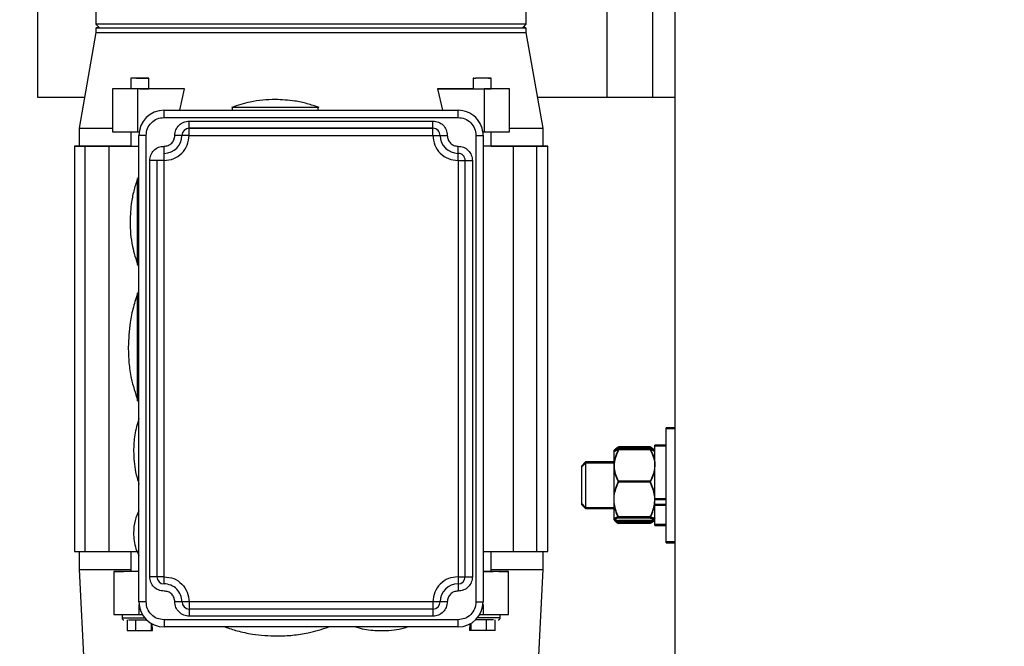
# Model space of a CAD drawing. Header units: inches. Extents: x 170 to 288, y 234 to 248.
# Tile 59 of 256: x 177.082 to 177.443, y 244.264 to 244.493. Entities that reach past the tile are written whole.
import ezdxf

# ---------------------------------------------------------------- set-up
doc = ezdxf.new("R2010")
doc.units = ezdxf.units.IN
doc.header["$LTSCALE"] = 0.25
doc.header["$MEASUREMENT"] = 0
doc.layers.add('ANNOTATIONS', color=1, linetype='Continuous')
doc.layers.add('SLIM E GUIDE MOTOR LH', color=7, linetype='Continuous')
doc.styles.add('ARIAL', font='arial.ttf', dxfattribs={"height": 0.09375})
doc.dimstyles.new('STANDARD$0', dxfattribs={"dimtxt": 0.09375, "dimasz": 0.09375, "dimexe": 0.03125, "dimexo": 0.046875, "dimgap": 0.09, "dimtad": 0, "dimtih": 1, "dimtoh": 1, "dimdec": 4, "dimzin": 0, "dimdsep": 46, "dimtxsty": 'ARIAL', "dimcen": 0.09, "dimadec": 0, "dimazin": 0, "dimtfac": 1, "dimtdec": 4, "dimtofl": 0, "dimtmove": 0, "dimatfit": 1, "dimfxl": 1, "dimtolj": 1, "dimtzin": 0, "dimarcsym": 0})

# ---------------------------------------------------------------- blocks, each defined once
blk = doc.blocks.new('*D8')
at = {"layer": 'ANNOTATIONS', "color": 0, "lineweight": -2, "transparency": 16777216}
for p, q in [((176.99116, 244.77894), (176.99116, 245.43378)), ((177.61578, 244.28247), (177.61578, 245.43378)), ((176.89741, 245.40253), (176.80366, 245.40253)), ((177.70953, 245.40253), (177.80328, 245.40253))]:
    blk.add_line(p, q, dxfattribs=at)
at = {"layer": 'ANNOTATIONS', "color": 0, "transparency": 16777216}
for points in [[(176.89741, 245.41815), (176.89741, 245.3869), (176.99116, 245.40253)], [(177.70953, 245.41815), (177.70953, 245.3869), (177.61578, 245.40253)]]:
    blk.add_solid(points, dxfattribs=at)
at = {"layer": 'defpoints', "color": 0, "transparency": 16777216}
for p in [(177.61578, 245.40253), (176.99116, 244.68519), (177.61578, 244.18872)]:
    blk.add_point(p, dxfattribs=at)
at = {"layer": 'ANNOTATIONS', "color": 0, "transparency": 16777216, "insert": (177.35448, 245.40253), "char_height": 0.09375, "attachment_point": 5, "style": 'ARIAL'}
blk.add_mtext('\\A1;27 1/2"', dxfattribs=at)

msp = doc.modelspace()

# ---------------------------------------------------------------- linework, layer by layer
at = {"layer": 'SLIM E GUIDE MOTOR LH'}
for p, q in [((177.32241, 244.18808), (177.32241, 245.19649)), ((177.08908, 244.46444), (177.08908, 244.63944)), ((177.31408, 244.55551), (177.31408, 244.46444)), ((177.29741, 244.51831), (177.29741, 244.46444)), ((177.11034, 244.49975), (177.11034, 244.49122)), ((177.26782, 244.49122), (177.26782, 244.49975)), ((177.11034, 244.49122), (177.11165, 244.4899)), ((177.26782, 244.49122), (177.11034, 244.49122)), ((177.11034, 244.4899), (177.11034, 244.48814)), ((177.26651, 244.4899), (177.26782, 244.49122)), ((177.26782, 244.48814), (177.26782, 244.4899)), ((177.11034, 244.48814), (177.10417, 244.45316)), ((177.27399, 244.45316), (177.26782, 244.48814)), ((177.12316, 244.47153), (177.12316, 244.46759)), ((177.12973, 244.46759), (177.12973, 244.47153)), ((177.24844, 244.47153), (177.24844, 244.46759)), ((177.255, 244.46759), (177.255, 244.47153)), ((177.11639, 244.46759), (177.1164, 244.45184)), ((177.12097, 244.46759), (177.11639, 244.46759)), ((177.12567, 244.45184), (177.12567, 244.46759)), ((177.14277, 244.46759), (177.12567, 244.46759)), ((177.14102, 244.45972), (177.14277, 244.46759)), ((177.2354, 244.46759), (177.23715, 244.45972)), ((177.2354, 244.46759), (177.25249, 244.46759)), ((177.26177, 244.46759), (177.25249, 244.46759)), ((177.25249, 244.46759), (177.25249, 244.45185)), ((177.25719, 244.46759), (177.255, 244.46759)), ((177.26177, 244.46759), (177.25719, 244.46759)), ((177.26177, 244.45185), (177.26177, 244.46759)), ((177.10616, 244.46444), (177.08908, 244.46444)), ((177.32241, 244.46444), (177.272, 244.46444)), ((177.16021, 244.46087), (177.16021, 244.45972)), ((177.19171, 244.45972), (177.19171, 244.46087)), ((177.13528, 244.45709), (177.13528, 244.45972)), ((177.13528, 244.45972), (177.24289, 244.45972)), ((177.13528, 244.45972), (177.24289, 244.45972)), ((177.13528, 244.45709), (177.24289, 244.45709)), ((177.24289, 244.45709), (177.24289, 244.45972)), ((177.10417, 244.45316), (177.10417, 244.44659)), ((177.14446, 244.45578), (177.2337, 244.45578)), ((177.14446, 244.45053), (177.14446, 244.45432)), ((177.2337, 244.45316), (177.14446, 244.45316)), ((177.14446, 244.45316), (177.2337, 244.45316)), ((177.2337, 244.45053), (177.2337, 244.45578)), ((177.27399, 244.4466), (177.27399, 244.45316)), ((177.1164, 244.45184), (177.12567, 244.45184)), ((177.12316, 244.45184), (177.12316, 244.44659)), ((177.12567, 244.45184), (177.12618, 244.45184)), ((177.12871, 244.45053), (177.12609, 244.45053)), ((177.12609, 244.27993), (177.12609, 244.45053)), ((177.12872, 244.27993), (177.12871, 244.45053)), ((177.14446, 244.45053), (177.2337, 244.45053)), ((177.23613, 244.45053), (177.23677, 244.45053)), ((177.24945, 244.45053), (177.24945, 244.27993)), ((177.25198, 244.45185), (177.25249, 244.45185)), ((177.25207, 244.45053), (177.25208, 244.27993)), ((177.255, 244.4466), (177.255, 244.45185)), ((177.1106, 244.44659), (177.10247, 244.44659)), ((177.10247, 244.44659), (177.10957, 244.44659)), ((177.10705, 244.44659), (177.10247, 244.44659)), ((177.10247, 244.44659), (177.10639, 244.44659)), ((177.10495, 244.44659), (177.10247, 244.44659)), ((177.10247, 244.44659), (177.10463, 244.44659)), ((177.10418, 244.44659), (177.10247, 244.44659)), ((177.10417, 244.4466), (177.10247, 244.4466)), ((177.10247, 244.44659), (177.10247, 244.2983)), ((177.12308, 244.44659), (177.10247, 244.44659)), ((177.10247, 244.44659), (177.12104, 244.44659)), ((177.11582, 244.44659), (177.10247, 244.44659)), ((177.10247, 244.44659), (177.11434, 244.44659)), ((177.10417, 244.44659), (177.10418, 244.44659)), ((177.10641, 244.2983), (177.10641, 244.44659)), ((177.12053, 244.44659), (177.10641, 244.44659)), ((177.10641, 244.44659), (177.11944, 244.44659)), ((177.11502, 244.44659), (177.12609, 244.44659)), ((177.11502, 244.44659), (177.11502, 244.2983)), ((177.11944, 244.44659), (177.12316, 244.44659)), ((177.12053, 244.44659), (177.12316, 244.44659)), ((177.12104, 244.44659), (177.12308, 244.44659)), ((177.13528, 244.44134), (177.13528, 244.44659)), ((177.24289, 244.44397), (177.24289, 244.44659)), ((177.26315, 244.4466), (177.25207, 244.4466)), ((177.255, 244.4466), (177.25872, 244.4466)), ((177.2757, 244.4466), (177.25509, 244.4466)), ((177.25713, 244.4466), (177.2757, 244.4466)), ((177.27176, 244.4466), (177.25763, 244.4466)), ((177.25872, 244.4466), (177.27176, 244.4466)), ((177.2757, 244.4466), (177.26235, 244.4466)), ((177.26315, 244.2983), (177.26315, 244.4466)), ((177.26382, 244.4466), (177.2757, 244.4466)), ((177.2757, 244.4466), (177.26756, 244.4466)), ((177.26859, 244.4466), (177.2757, 244.4466)), ((177.2757, 244.4466), (177.27111, 244.4466)), ((177.27176, 244.2983), (177.27176, 244.4466)), ((177.27177, 244.4466), (177.2757, 244.4466)), ((177.2757, 244.4466), (177.27322, 244.4466)), ((177.27353, 244.4466), (177.2757, 244.4466)), ((177.2757, 244.4466), (177.27398, 244.4466)), ((177.2757, 244.4466), (177.27399, 244.4466)), ((177.2757, 244.2983), (177.2757, 244.4466)), ((177.24289, 244.44135), (177.24289, 244.44397)), ((177.13528, 244.44134), (177.13003, 244.44134)), ((177.13003, 244.28911), (177.13003, 244.44134)), ((177.13265, 244.44134), (177.13265, 244.28911)), ((177.13528, 244.28911), (177.13528, 244.44134)), ((177.24289, 244.44135), (177.24289, 244.28911)), ((177.24552, 244.28911), (177.24551, 244.44135)), ((177.24814, 244.44135), (177.24814, 244.28911)), ((177.12609, 244.43478), (177.12559, 244.43478)), ((177.12559, 244.40329), (177.12609, 244.40329)), ((177.12609, 244.39279), (177.12561, 244.39279)), ((177.12561, 244.35342), (177.12609, 244.35342)), ((177.32241, 244.34361), (177.31908, 244.34361)), ((177.31908, 244.30155), (177.31908, 244.34361)), ((177.32241, 244.34321), (177.31908, 244.34321)), ((177.30029, 244.33564), (177.29998, 244.33528)), ((177.29998, 244.30993), (177.29998, 244.33527)), ((177.30029, 244.33524), (177.29998, 244.33488)), ((177.30165, 244.33622), (177.30125, 244.33538)), ((177.30165, 244.33662), (177.30137, 244.33604)), ((177.31325, 244.33662), (177.30165, 244.33662)), ((177.31325, 244.33622), (177.30165, 244.33622)), ((177.31325, 244.33587), (177.30165, 244.33587)), ((177.31325, 244.33547), (177.30165, 244.33547)), ((177.31325, 244.33662), (177.31352, 244.33604)), ((177.31325, 244.33622), (177.31365, 244.33538)), ((177.31491, 244.33528), (177.31461, 244.33564)), ((177.31491, 244.33488), (177.31461, 244.33524)), ((177.31908, 244.33726), (177.31491, 244.33726)), ((177.31491, 244.30829), (177.31491, 244.33726)), ((177.31908, 244.33686), (177.31491, 244.33686)), ((177.31491, 244.3079), (177.31491, 244.33686)), ((177.28957, 244.33111), (177.28805, 244.32958)), ((177.28957, 244.33071), (177.28805, 244.32919)), ((177.29998, 244.33111), (177.28957, 244.33111)), ((177.28957, 244.33111), (177.28957, 244.31444)), ((177.29998, 244.33071), (177.28957, 244.33071)), ((177.28957, 244.33071), (177.28957, 244.31405)), ((177.28805, 244.32958), (177.28805, 244.31557)), ((177.31325, 244.32406), (177.30165, 244.32406)), ((177.31325, 244.32366), (177.30165, 244.32366)), ((177.28805, 244.31597), (177.28957, 244.31444)), ((177.31491, 244.31773), (177.31908, 244.31773)), ((177.31491, 244.31733), (177.31908, 244.31733)), ((177.28805, 244.31557), (177.28957, 244.31405)), ((177.28957, 244.31444), (177.29998, 244.31444)), ((177.28957, 244.31405), (177.29998, 244.31405)), ((177.31491, 244.31567), (177.31908, 244.31567)), ((177.31491, 244.31527), (177.31908, 244.31527)), ((177.29998, 244.31028), (177.30029, 244.30992)), ((177.29998, 244.30988), (177.30029, 244.30952)), ((177.31325, 244.31097), (177.30165, 244.31097)), ((177.31325, 244.31057), (177.30165, 244.31057)), ((177.31325, 244.30969), (177.30165, 244.30969)), ((177.31325, 244.30929), (177.30165, 244.30929)), ((177.31325, 244.30893), (177.30165, 244.30893)), ((177.31461, 244.30992), (177.31491, 244.31028)), ((177.31461, 244.30952), (177.31491, 244.30988)), ((177.31325, 244.30854), (177.30165, 244.30854)), ((177.31491, 244.30829), (177.31908, 244.30829)), ((177.31491, 244.3079), (177.31908, 244.3079)), ((177.31908, 244.30194), (177.32241, 244.30194)), ((177.31908, 244.30155), (177.32241, 244.30155)), ((177.10247, 244.2983), (177.10641, 244.2983)), ((177.10418, 244.2983), (177.10418, 244.29174)), ((177.10641, 244.2983), (177.11502, 244.2983)), ((177.11502, 244.2983), (177.12546, 244.2983)), ((177.12317, 244.2983), (177.12317, 244.29108)), ((177.25208, 244.2983), (177.26315, 244.2983)), ((177.255, 244.29108), (177.255, 244.2983)), ((177.26315, 244.2983), (177.27176, 244.2983)), ((177.27176, 244.2983), (177.2757, 244.2983)), ((177.27399, 244.29174), (177.27399, 244.2983)), ((177.10418, 244.29174), (177.10641, 244.24712)), ((177.11686, 244.29108), (177.11686, 244.27533)), ((177.12614, 244.29108), (177.11686, 244.29108)), ((177.11686, 244.29108), (177.12038, 244.29108)), ((177.25779, 244.29108), (177.26131, 244.29108)), ((177.26131, 244.27534), (177.26131, 244.29108)), ((177.27176, 244.24712), (177.27399, 244.29174)), ((177.13528, 244.28911), (177.13003, 244.28911)), ((177.13528, 244.28649), (177.13528, 244.28911)), ((177.12872, 244.27993), (177.12609, 244.27993)), ((177.2337, 244.27993), (177.14447, 244.27993)), ((177.14447, 244.27993), (177.14447, 244.27468)), ((177.2337, 244.27993), (177.2337, 244.27468)), ((177.12614, 244.27533), (177.12614, 244.27897)), ((177.2337, 244.2773), (177.14447, 244.2773)), ((177.25203, 244.27897), (177.25203, 244.27534)), ((177.11989, 244.27533), (177.11989, 244.27402)), ((177.12173, 244.27337), (177.12173, 244.26943)), ((177.12251, 244.27533), (177.12732, 244.27533)), ((177.12487, 244.27337), (177.12487, 244.26943)), ((177.24289, 244.27337), (177.13528, 244.27337)), ((177.13528, 244.27337), (177.13528, 244.27074)), ((177.2337, 244.27468), (177.14447, 244.27468)), ((177.24289, 244.27074), (177.24289, 244.27337)), ((177.25085, 244.27534), (177.25203, 244.27534)), ((177.2533, 244.26943), (177.2533, 244.27337)), ((177.25644, 244.26943), (177.25644, 244.27337)), ((177.25828, 244.27402), (177.25828, 244.27534)), ((177.12487, 244.26943), (177.13062, 244.26943)), ((177.13062, 244.26943), (177.13062, 244.27201)), ((177.13062, 244.26943), (177.13104, 244.26943)), ((177.13104, 244.26943), (177.13098, 244.27196)), ((177.24289, 244.27074), (177.13528, 244.27074)), ((177.24719, 244.27199), (177.24713, 244.26943)), ((177.2553, 244.26943), (177.24713, 244.26943)), ((177.24755, 244.27201), (177.24755, 244.26943))]:
    msp.add_line(p, q, dxfattribs=at)
at = {"layer": 'SLIM E GUIDE MOTOR LH', "flags": 128}
for points in [[(177.11165, 244.4899), (177.11086, 244.4899), (177.1104, 244.4899), (177.11086, 244.4899), (177.11178, 244.4899), (177.11316, 244.4899), (177.11498, 244.4899), (177.11723, 244.4899), (177.11991, 244.4899), (177.12299, 244.4899), (177.12646, 244.4899), (177.1303, 244.4899), (177.13448, 244.4899), (177.13898, 244.4899), (177.14378, 244.4899), (177.14884, 244.4899), (177.15414, 244.4899), (177.15965, 244.4899), (177.16532, 244.4899), (177.17114, 244.4899), (177.17706, 244.4899), (177.18305, 244.4899), (177.19511, 244.4899), (177.2011, 244.4899), (177.20702, 244.4899), (177.21284, 244.4899), (177.21852, 244.4899), (177.22402, 244.4899), (177.22932, 244.4899), (177.23438, 244.4899), (177.23918, 244.4899), (177.24368, 244.4899), (177.24787, 244.4899), (177.2517, 244.4899), (177.25517, 244.4899), (177.25826, 244.4899), (177.26093, 244.4899), (177.26319, 244.4899), (177.26501, 244.4899), (177.26638, 244.4899), (177.2673, 244.4899), (177.26776, 244.4899), (177.2673, 244.48991), (177.26651, 244.48991)], [(177.11034, 244.48814), (177.1104, 244.48814), (177.11086, 244.48814), (177.11178, 244.48814), (177.11316, 244.48814), (177.11498, 244.48814), (177.11723, 244.48814), (177.11991, 244.48814), (177.12299, 244.48814), (177.14378, 244.48814), (177.14884, 244.48814), (177.15414, 244.48814), (177.15965, 244.48814), (177.16532, 244.48814), (177.17114, 244.48814), (177.17706, 244.48814), (177.18305, 244.48814), (177.19511, 244.48814), (177.2011, 244.48814), (177.20702, 244.48814), (177.21284, 244.48814), (177.21852, 244.48814), (177.22402, 244.48814), (177.22932, 244.48814), (177.23438, 244.48814), (177.23918, 244.48814), (177.24368, 244.48814), (177.24787, 244.48814), (177.2517, 244.48814), (177.25517, 244.48814), (177.25826, 244.48814), (177.26093, 244.48814), (177.26319, 244.48814), (177.26501, 244.48814), (177.26638, 244.48814), (177.2673, 244.48814), (177.26776, 244.48814), (177.26782, 244.48814)], [(177.12973, 244.47153), (177.12316, 244.47153), (177.12341, 244.47153)], [(177.12519, 244.47153), (177.12412, 244.47153), (177.12341, 244.47153)], [(177.12519, 244.47153), (177.1277, 244.47153)], [(177.1277, 244.47153), (177.12876, 244.47153), (177.12948, 244.47153)], [(177.12973, 244.47153), (177.12948, 244.47153)], [(177.24869, 244.47153), (177.24844, 244.47153), (177.2494, 244.47153)], [(177.24869, 244.47153), (177.2494, 244.47153)], [(177.255, 244.47153), (177.25297, 244.47153), (177.25172, 244.47153), (177.25046, 244.47153), (177.2494, 244.47153)], [(177.25404, 244.47153), (177.25475, 244.47153)], [(177.255, 244.47153), (177.25475, 244.47153)], [(177.12644, 244.46759), (177.11748, 244.46759), (177.11639, 244.46759)], [(177.12567, 244.46759), (177.12445, 244.46759)], [(177.12644, 244.46759), (177.1277, 244.46759), (177.12876, 244.46759), (177.12948, 244.46759), (177.12973, 244.46759)], [(177.14277, 244.46759), (177.13962, 244.46759), (177.13657, 244.46759), (177.12973, 244.46759)], [(177.24844, 244.46759), (177.24732, 244.46759), (177.24452, 244.46759), (177.24159, 244.46759), (177.23855, 244.46759), (177.2354, 244.46759)], [(177.24844, 244.46759), (177.24869, 244.46759), (177.25046, 244.46759), (177.25172, 244.46759)], [(177.25172, 244.46759), (177.25297, 244.46759), (177.25404, 244.46759), (177.25475, 244.46759), (177.255, 244.46759)], [(177.16021, 244.46087), (177.16045, 244.46087), (177.16116, 244.46087), (177.16232, 244.46087), (177.16808, 244.46087), (177.17057, 244.46087), (177.17322, 244.46087), (177.17869, 244.46087), (177.18134, 244.46087), (177.18383, 244.46087), (177.18608, 244.46087), (177.18802, 244.46087), (177.1896, 244.46087), (177.19076, 244.46087), (177.19147, 244.46087), (177.19171, 244.46087)], [(177.10417, 244.45316), (177.10443, 244.45316), (177.1052, 244.45316), (177.10648, 244.45316), (177.10826, 244.45316), (177.11053, 244.45316), (177.11327, 244.45316), (177.1164, 244.45316)], [(177.14446, 244.45432), (177.14446, 244.45478), (177.14446, 244.45578)], [(177.26177, 244.45316), (177.2649, 244.45316), (177.26764, 244.45316), (177.26991, 244.45316), (177.27169, 244.45316), (177.27296, 244.45316), (177.27373, 244.45316), (177.27399, 244.45316)], [(177.14189, 244.45053), (177.14179, 244.45053), (177.14164, 244.45053), (177.14022, 244.45053), (177.13973, 244.45053), (177.13921, 244.45053)], [(177.14446, 244.45053), (177.14395, 244.45053), (177.14346, 244.45053), (177.14204, 244.45053), (177.14189, 244.45053)], [(177.2337, 244.45053), (177.23421, 244.45053), (177.23471, 244.45053), (177.23588, 244.45053), (177.23613, 244.45053)], [(177.23677, 244.45053), (177.23709, 244.45053), (177.23844, 244.45053), (177.23895, 244.45053)], [(177.24945, 244.45053), (177.25091, 244.45053), (177.25131, 244.45053), (177.25187, 244.45053), (177.25202, 244.45053), (177.25207, 244.45053)], [(177.25249, 244.45185), (177.25372, 244.45185), (177.25493, 244.45185), (177.25612, 244.45185), (177.25729, 244.45185), (177.25844, 244.45185), (177.25957, 244.45185), (177.26068, 244.45185), (177.26177, 244.45185)], [(177.10463, 244.44659), (177.10482, 244.44659), (177.10486, 244.44659), (177.10495, 244.44659)], [(177.10639, 244.44659), (177.10655, 244.44659), (177.10663, 244.44659), (177.10705, 244.44659)], [(177.10957, 244.44659), (177.11021, 244.44659), (177.11034, 244.44659), (177.1106, 244.44659)], [(177.11434, 244.44659), (177.11507, 244.44659), (177.11525, 244.44659), (177.11582, 244.44659)], [(177.25561, 244.4466), (177.25586, 244.4466)], [(177.25688, 244.4466), (177.25713, 244.4466)], [(177.26235, 244.4466), (177.26291, 244.4466), (177.2631, 244.4466), (177.26382, 244.4466)], [(177.26756, 244.4466), (177.26809, 244.4466), (177.26822, 244.4466), (177.26859, 244.4466)], [(177.27111, 244.4466), (177.27129, 244.4466), (177.27137, 244.4466), (177.27177, 244.4466)], [(177.27322, 244.4466), (177.27335, 244.4466), (177.27339, 244.4466), (177.27353, 244.4466)], [(177.24289, 244.44135), (177.24435, 244.44135), (177.24474, 244.44135), (177.24546, 244.44135), (177.24551, 244.44135)], [(177.24551, 244.44135), (177.24556, 244.44135), (177.24571, 244.44135), (177.24668, 244.44135), (177.24713, 244.44135), (177.24814, 244.44135)], [(177.12559, 244.40329), (177.12559, 244.41116), (177.12559, 244.41365), (177.12559, 244.4311), (177.12559, 244.43267), (177.12559, 244.43478)], [(177.12561, 244.35342), (177.12561, 244.37085), (177.12561, 244.37386), (177.12561, 244.39279)], [(177.10418, 244.29174), (177.10431, 244.29174), (177.10489, 244.29174), (177.10592, 244.29174), (177.10742, 244.29174), (177.10936, 244.29174), (177.11173, 244.29174), (177.11453, 244.29174), (177.11773, 244.29174), (177.12133, 244.29174), (177.12317, 244.29174)], [(177.26131, 244.29108), (177.26022, 244.29108), (177.25911, 244.29108), (177.25798, 244.29108), (177.25683, 244.29108), (177.25566, 244.29108), (177.25446, 244.29108), (177.25326, 244.29108), (177.25203, 244.29108)], [(177.25208, 244.29108), (177.25298, 244.29108), (177.25404, 244.29108), (177.25475, 244.29108), (177.25577, 244.29108)], [(177.255, 244.29174), (177.25684, 244.29174), (177.26044, 244.29174), (177.26364, 244.29174), (177.26644, 244.29174), (177.26881, 244.29174), (177.27075, 244.29174), (177.27224, 244.29174), (177.27328, 244.29174), (177.27386, 244.29174), (177.27399, 244.29174)], [(177.25779, 244.29108), (177.25577, 244.29108)], [(177.24289, 244.28911), (177.24435, 244.28911), (177.24475, 244.28911), (177.24546, 244.28911), (177.24552, 244.28911)], [(177.24289, 244.28911), (177.24289, 244.28438), (177.24289, 244.28387)], [(177.24552, 244.28911), (177.24557, 244.28911), (177.24571, 244.28911), (177.24668, 244.28911), (177.24714, 244.28911), (177.24814, 244.28911)], [(177.14184, 244.27993), (177.14164, 244.27993), (177.1414, 244.27993), (177.14067, 244.27993), (177.14022, 244.27993), (177.13922, 244.27993)], [(177.14447, 244.27993), (177.14395, 244.27993), (177.14189, 244.27993), (177.14184, 244.27993)], [(177.23633, 244.27993), (177.23613, 244.27993), (177.23589, 244.27993), (177.23516, 244.27993), (177.23471, 244.27993), (177.2337, 244.27993)], [(177.23895, 244.27993), (177.23844, 244.27993), (177.2375, 244.27993), (177.2371, 244.27993), (177.23638, 244.27993), (177.23633, 244.27993)], [(177.24945, 244.27993), (177.25091, 244.27993), (177.25131, 244.27993), (177.25203, 244.27993), (177.25208, 244.27993)], [(177.11686, 244.27533), (177.12019, 244.27533), (177.12134, 244.27533), (177.12251, 244.27533)], [(177.11989, 244.27402), (177.12032, 244.27402), (177.12121, 244.27402), (177.1225, 244.27402), (177.12409, 244.27402), (177.12586, 244.27402), (177.12768, 244.27402), (177.12824, 244.27402)], [(177.25828, 244.27402), (177.25826, 244.27402), (177.25784, 244.27402), (177.25696, 244.27402), (177.25567, 244.27402), (177.25408, 244.27402), (177.25231, 244.27402), (177.25049, 244.27402), (177.24993, 244.27402)], [(177.25203, 244.27534), (177.25326, 244.27534), (177.25446, 244.27534), (177.25566, 244.27534), (177.25683, 244.27534), (177.25798, 244.27534), (177.25911, 244.27534), (177.26022, 244.27534), (177.26131, 244.27534)], [(177.12173, 244.26943), (177.12187, 244.26943), (177.12287, 244.26943), (177.12357, 244.26943), (177.12487, 244.26943)], [(177.25644, 244.26943), (177.2559, 244.26943), (177.2553, 244.26943)]]:
    msp.add_lwpolyline(points, dxfattribs=at)
at = {"layer": 'SLIM E GUIDE MOTOR LH'}
for centre, radius, start, end in [((177.13528, 244.45053), 0.00919, 90.0009, 180.0009), ((177.24289, 244.45053), 0.00919, 0.0009, 90.0009), ((177.14446, 244.45053), 0.00262, 90.0009, 180.0009), ((177.2337, 244.45053), 0.00262, 0.0009, 90.0009), ((177.13528, 244.45053), 0.00656, 270.0009, 0.0009), ((177.24289, 244.45053), 0.00656, 180.0009, 270.0009), ((177.24289, 244.44135), 0.00262, 0.0009, 90.0009), ((177.13528, 244.28911), 0.00262, 180.0009, 270.0009), ((177.24289, 244.28911), 0.00262, 270.0009, 0.0009), ((177.13528, 244.27993), 0.00656, 0.0009, 90.0009), ((177.24289, 244.27993), 0.00656, 90.0009, 180.0009), ((177.13528, 244.27993), 0.00919, 180.0009, 270.0009), ((177.14447, 244.27993), 0.00262, 180.0009, 270.0009), ((177.2337, 244.27993), 0.00262, 270.0009, 0.0009), ((177.24289, 244.27993), 0.00919, 270.0009, 0.0009)]:
    msp.add_arc(centre, radius, start, end, dxfattribs=at)
for points, knots in [([(177.26713, 244.48991), (177.26714, 244.48998), (177.26715, 244.49028), (177.26716, 244.49044), (177.26717, 244.49056)], [0, 0, 0, 0, 0.2630554, 1, 1, 1, 1]), ([(177.17596, 244.46366), (177.17443, 244.46361), (177.17137, 244.46352), (177.16595, 244.46271), (177.1622, 244.4615), (177.15991, 244.46076)], [0, 0, 0, 0, 0.2796, 0.560299, 1, 1, 1, 1]), ([(177.19201, 244.46076), (177.19056, 244.46125), (177.18766, 244.46223), (177.1823, 244.46337), (177.17836, 244.46355), (177.17596, 244.46366)], [0, 0, 0, 0, 0.279607, 0.560306, 1, 1, 1, 1]), ([(177.12871, 244.45053), (177.12881, 244.45139), (177.12901, 244.45311), (177.13053, 244.45528), (177.1327, 244.4568), (177.13442, 244.45699), (177.13528, 244.45709)], [0, 0, 0, 0, 0.2499997, 0.5000018, 0.7500123, 1, 1, 1, 1]), ([(177.24289, 244.45709), (177.24375, 244.457), (177.24547, 244.4568), (177.24764, 244.45528), (177.24915, 244.45311), (177.24935, 244.45139), (177.24945, 244.45053)], [0, 0, 0, 0, 0.250014, 0.499993, 0.750006, 1, 1, 1, 1]), ([(177.13921, 244.45053), (177.13929, 244.45122), (177.13945, 244.45259), (177.14066, 244.45433), (177.1424, 244.45554), (177.14377, 244.4557), (177.14446, 244.45578)], [0, 0, 0, 0, 0.25, 0.500007, 0.750013, 1, 1, 1, 1]), ([(177.2337, 244.45578), (177.23439, 244.4557), (177.23576, 244.45554), (177.2375, 244.45433), (177.23871, 244.4526), (177.23887, 244.45122), (177.23895, 244.45053)], [0, 0, 0, 0, 0.2499881, 0.4999909, 0.7499951, 1, 1, 1, 1]), ([(177.13528, 244.44134), (177.13648, 244.44148), (177.13889, 244.44176), (177.14192, 244.44388), (177.14405, 244.44692), (177.14432, 244.44933), (177.14446, 244.45053)], [0, 0, 0, 0, 0.250007, 0.500006, 0.749999, 1, 1, 1, 1]), ([(177.13528, 244.44659), (177.13579, 244.44665), (177.13682, 244.44677), (177.13813, 244.44768), (177.13904, 244.44898), (177.13915, 244.45001), (177.13921, 244.45053)], [0, 0, 0, 0, 0.249992, 0.499988, 0.750005, 1, 1, 1, 1]), ([(177.2337, 244.45053), (177.23384, 244.44933), (177.23412, 244.44692), (177.23624, 244.44388), (177.23928, 244.44176), (177.24168, 244.44148), (177.24289, 244.44135)], [0, 0, 0, 0, 0.2499985, 0.5000011, 0.7499946, 1, 1, 1, 1]), ([(177.23895, 244.45053), (177.23901, 244.45002), (177.23913, 244.44898), (177.24004, 244.44768), (177.24134, 244.44677), (177.24237, 244.44665), (177.24289, 244.44659)], [0, 0, 0, 0, 0.249984, 0.49999, 0.749971, 1, 1, 1, 1]), ([(177.13003, 244.44134), (177.13011, 244.44203), (177.13026, 244.44341), (177.13148, 244.44514), (177.13321, 244.44636), (177.13459, 244.44651), (177.13528, 244.44659)], [0, 0, 0, 0, 0.249999, 0.500005, 0.749976, 1, 1, 1, 1]), ([(177.24289, 244.44659), (177.24358, 244.44652), (177.24495, 244.44636), (177.24669, 244.44514), (177.2479, 244.44341), (177.24806, 244.44203), (177.24814, 244.44135)], [0, 0, 0, 0, 0.249989, 0.499992, 0.749997, 1, 1, 1, 1]), ([(177.1257, 244.43508), (177.12521, 244.43364), (177.12423, 244.43074), (177.1231, 244.42538), (177.12292, 244.42144), (177.12281, 244.41903)], [0, 0, 0, 0, 0.279601, 0.56031, 1, 1, 1, 1]), ([(177.12281, 244.41903), (177.12286, 244.41751), (177.12295, 244.41445), (177.12376, 244.40903), (177.12497, 244.40527), (177.12571, 244.40299)], [0, 0, 0, 0, 0.279604, 0.560304, 1, 1, 1, 1]), ([(177.12575, 244.39317), (177.12514, 244.39136), (177.12392, 244.38773), (177.12251, 244.38103), (177.12229, 244.37611), (177.12215, 244.3731)], [0, 0, 0, 0, 0.279605, 0.560303, 1, 1, 1, 1]), ([(177.12215, 244.3731), (177.12221, 244.37119), (177.12233, 244.36737), (177.1233, 244.36078), (177.12474, 244.35628), (177.12559, 244.3536)], [0, 0, 0, 0, 0.287709, 0.576534, 1, 1, 1, 1]), ([(177.12609, 244.34696), (177.1255, 244.34499), (177.12433, 244.34111), (177.12419, 244.33705), (177.12412, 244.33505)], [0, 0, 0, 0, 0.505136, 1, 1, 1, 1]), ([(177.12412, 244.33505), (177.12423, 244.33249), (177.12441, 244.32839), (177.12563, 244.32448), (177.12609, 244.32302)], [0, 0, 0, 0, 0.623951, 1, 1, 1, 1]), ([(177.30165, 244.33587), (177.30121, 244.33495), (177.30032, 244.33308), (177.29998, 244.33104), (177.29998, 244.32999), (177.29998, 244.32996)], [0, 0, 0, 0, 0.484344, 0.986326, 1, 1, 1, 1]), ([(177.29998, 244.33523), (177.30004, 244.33532), (177.30017, 244.3355), (177.30092, 244.33571), (177.30148, 244.33583), (177.30165, 244.33587)], [0, 0, 0, 0, 0.406288, 0.827269, 1, 1, 1, 1]), ([(177.30165, 244.33547), (177.30121, 244.33455), (177.30032, 244.33268), (177.29998, 244.33064), (177.29998, 244.32959), (177.29998, 244.32957)], [0, 0, 0, 0, 0.484344, 0.986326, 1, 1, 1, 1]), ([(177.29998, 244.33483), (177.30004, 244.33492), (177.30017, 244.3351), (177.30092, 244.33532), (177.30148, 244.33544), (177.30165, 244.33547)], [0, 0, 0, 0, 0.406288, 0.827269, 1, 1, 1, 1]), ([(177.30029, 244.33564), (177.30055, 244.33587), (177.30091, 244.33621), (177.30148, 244.33653), (177.30165, 244.33662)], [0, 0, 0, 0, 0.708814, 1, 1, 1, 1]), ([(177.30029, 244.33524), (177.30055, 244.33548), (177.30091, 244.33581), (177.30148, 244.33613), (177.30165, 244.33622)], [0, 0, 0, 0, 0.708814, 1, 1, 1, 1]), ([(177.31461, 244.33564), (177.31435, 244.33587), (177.31399, 244.33621), (177.31341, 244.33653), (177.31325, 244.33662)], [0, 0, 0, 0, 0.708814, 1, 1, 1, 1]), ([(177.3146, 244.33524), (177.31435, 244.33548), (177.31398, 244.33581), (177.31341, 244.33613), (177.31325, 244.33622)], [0, 0, 0, 0, 0.708814, 1, 1, 1, 1]), ([(177.31325, 244.33587), (177.31369, 244.33495), (177.31458, 244.33308), (177.31491, 244.33104), (177.31491, 244.32999), (177.31491, 244.32996)], [0, 0, 0, 0, 0.484344, 0.986326, 1, 1, 1, 1]), ([(177.31491, 244.33523), (177.31485, 244.33532), (177.31472, 244.3355), (177.31397, 244.33571), (177.31341, 244.33583), (177.31325, 244.33587)], [0, 0, 0, 0, 0.406288, 0.827269, 1, 1, 1, 1]), ([(177.31325, 244.33547), (177.31369, 244.33455), (177.31458, 244.33268), (177.31491, 244.33064), (177.31491, 244.32959), (177.31491, 244.32957)], [0, 0, 0, 0, 0.484344, 0.986326, 1, 1, 1, 1]), ([(177.31491, 244.33483), (177.31485, 244.33492), (177.31472, 244.3351), (177.31397, 244.33532), (177.31341, 244.33544), (177.31325, 244.33547)], [0, 0, 0, 0, 0.406288, 0.827269, 1, 1, 1, 1]), ([(177.29998, 244.32996), (177.30004, 244.32914), (177.30017, 244.32745), (177.30092, 244.3255), (177.30148, 244.32438), (177.30165, 244.32406)], [0, 0, 0, 0, 0.406291, 0.827271, 1, 1, 1, 1]), ([(177.29998, 244.32957), (177.30004, 244.32874), (177.30017, 244.32706), (177.30092, 244.3251), (177.30148, 244.32399), (177.30165, 244.32366)], [0, 0, 0, 0, 0.406291, 0.827271, 1, 1, 1, 1]), ([(177.31491, 244.32996), (177.31485, 244.32914), (177.31472, 244.32745), (177.31397, 244.3255), (177.31341, 244.32438), (177.31325, 244.32406)], [0, 0, 0, 0, 0.406291, 0.827271, 1, 1, 1, 1]), ([(177.31491, 244.32957), (177.31485, 244.32874), (177.31472, 244.32706), (177.31397, 244.3251), (177.31341, 244.32399), (177.31325, 244.32366)], [0, 0, 0, 0, 0.406291, 0.827271, 1, 1, 1, 1]), ([(177.29998, 244.31751), (177.29998, 244.31766), (177.29999, 244.31864), (177.30027, 244.32047), (177.30093, 244.3225), (177.30147, 244.32367), (177.30165, 244.32406)], [0, 0, 0, 0, 0.066531, 0.435284, 0.8145512, 1, 1, 1, 1]), ([(177.29998, 244.31712), (177.29998, 244.31727), (177.29999, 244.31825), (177.30027, 244.32008), (177.30093, 244.3221), (177.30147, 244.32328), (177.30165, 244.32366)], [0, 0, 0, 0, 0.066531, 0.435284, 0.8145512, 1, 1, 1, 1]), ([(177.31491, 244.31751), (177.31491, 244.31766), (177.3149, 244.31864), (177.31463, 244.32047), (177.31396, 244.3225), (177.31342, 244.32367), (177.31325, 244.32406)], [0, 0, 0, 0, 0.066531, 0.435284, 0.8145512, 1, 1, 1, 1]), ([(177.31491, 244.31712), (177.31491, 244.31727), (177.3149, 244.31825), (177.31463, 244.32008), (177.31396, 244.3221), (177.31342, 244.32328), (177.31325, 244.32366)], [0, 0, 0, 0, 0.066531, 0.435284, 0.8145512, 1, 1, 1, 1]), ([(177.30165, 244.31097), (177.3014, 244.31152), (177.30081, 244.31283), (177.30014, 244.31502), (177.30003, 244.31667), (177.29998, 244.31751)], [0, 0, 0, 0, 0.265463, 0.628081, 1, 1, 1, 1]), ([(177.30165, 244.31057), (177.3014, 244.31113), (177.30081, 244.31244), (177.30014, 244.31462), (177.30003, 244.31628), (177.29998, 244.31712)], [0, 0, 0, 0, 0.265463, 0.628081, 1, 1, 1, 1]), ([(177.31325, 244.31097), (177.3135, 244.31152), (177.31408, 244.31283), (177.31476, 244.31502), (177.31486, 244.31667), (177.31491, 244.31751)], [0, 0, 0, 0, 0.265463, 0.628081, 1, 1, 1, 1]), ([(177.31325, 244.31057), (177.3135, 244.31113), (177.31408, 244.31244), (177.31476, 244.31462), (177.31486, 244.31628), (177.31491, 244.31712)], [0, 0, 0, 0, 0.265463, 0.628081, 1, 1, 1, 1]), ([(177.12609, 244.31326), (177.12555, 244.3121), (177.12435, 244.30954), (177.12396, 244.30473), (177.12444, 244.30027), (177.1257, 244.29769), (177.12609, 244.29688)], [0, 0, 0, 0, 0.224151, 0.495554, 0.840977, 1, 1, 1, 1]), ([(177.30165, 244.31097), (177.30121, 244.31087), (177.30032, 244.31067), (177.29998, 244.31044), (177.29998, 244.31033), (177.29998, 244.31033)], [0, 0, 0, 0, 0.484343, 0.986327, 1, 1, 1, 1]), ([(177.30165, 244.31057), (177.30121, 244.31047), (177.30032, 244.31027), (177.29998, 244.31005), (177.29998, 244.30993), (177.29998, 244.30993)], [0, 0, 0, 0, 0.484343, 0.986327, 1, 1, 1, 1]), ([(177.29998, 244.31033), (177.30004, 244.31024), (177.30017, 244.31005), (177.30092, 244.30984), (177.30148, 244.30972), (177.30165, 244.30969)], [0, 0, 0, 0, 0.40629, 0.827267, 1, 1, 1, 1]), ([(177.29998, 244.30993), (177.30004, 244.30984), (177.30017, 244.30966), (177.30092, 244.30945), (177.30148, 244.30932), (177.30165, 244.30929)], [0, 0, 0, 0, 0.40629, 0.827267, 1, 1, 1, 1]), ([(177.30029, 244.30992), (177.30055, 244.30968), (177.30091, 244.30935), (177.30148, 244.30903), (177.30165, 244.30893)], [0, 0, 0, 0, 0.708814, 1, 1, 1, 1]), ([(177.30029, 244.30952), (177.30055, 244.30928), (177.30091, 244.30895), (177.30148, 244.30863), (177.30165, 244.30854)], [0, 0, 0, 0, 0.708814, 1, 1, 1, 1]), ([(177.31325, 244.31097), (177.31369, 244.31087), (177.31458, 244.31067), (177.31491, 244.31044), (177.31491, 244.31033), (177.31491, 244.31033)], [0, 0, 0, 0, 0.484343, 0.986327, 1, 1, 1, 1]), ([(177.31325, 244.31057), (177.31369, 244.31047), (177.31458, 244.31027), (177.31491, 244.31005), (177.31491, 244.30993), (177.31491, 244.30993)], [0, 0, 0, 0, 0.484343, 0.986327, 1, 1, 1, 1]), ([(177.31491, 244.31033), (177.31485, 244.31024), (177.31472, 244.31005), (177.31397, 244.30984), (177.31341, 244.30972), (177.31325, 244.30969)], [0, 0, 0, 0, 0.40629, 0.827267, 1, 1, 1, 1]), ([(177.31491, 244.30993), (177.31485, 244.30984), (177.31472, 244.30966), (177.31397, 244.30945), (177.31341, 244.30932), (177.31325, 244.30929)], [0, 0, 0, 0, 0.40629, 0.827267, 1, 1, 1, 1]), ([(177.31461, 244.30992), (177.31435, 244.30968), (177.31399, 244.30935), (177.31341, 244.30903), (177.31325, 244.30893)], [0, 0, 0, 0, 0.708814, 1, 1, 1, 1]), ([(177.3146, 244.30952), (177.31435, 244.30928), (177.31398, 244.30895), (177.31341, 244.30863), (177.31325, 244.30854)], [0, 0, 0, 0, 0.708814, 1, 1, 1, 1]), ([(177.13528, 244.28386), (177.13459, 244.28394), (177.13322, 244.2841), (177.13148, 244.28531), (177.13027, 244.28705), (177.13011, 244.28843), (177.13003, 244.28911)], [0, 0, 0, 0, 0.250017, 0.500011, 0.750007, 1, 1, 1, 1]), ([(177.13528, 244.28911), (177.13648, 244.28898), (177.13889, 244.2887), (177.14193, 244.28657), (177.14405, 244.28354), (177.14433, 244.28113), (177.14447, 244.27993)], [0, 0, 0, 0, 0.250006, 0.499999, 0.750004, 1, 1, 1, 1]), ([(177.24289, 244.28911), (177.24169, 244.28898), (177.23928, 244.2887), (177.23624, 244.28658), (177.23412, 244.28354), (177.23384, 244.28113), (177.2337, 244.27993)], [0, 0, 0, 0, 0.249989, 0.499991, 0.750002, 1, 1, 1, 1]), ([(177.24814, 244.28911), (177.24806, 244.28843), (177.2479, 244.28705), (177.24669, 244.28532), (177.24495, 244.2841), (177.24358, 244.28394), (177.24289, 244.28387)], [0, 0, 0, 0, 0.250006, 0.499997, 0.750006, 1, 1, 1, 1]), ([(177.13922, 244.27993), (177.13916, 244.28044), (177.13904, 244.28147), (177.13813, 244.28278), (177.13683, 244.28369), (177.13579, 244.2838), (177.13528, 244.28386)], [0, 0, 0, 0, 0.250004, 0.500015, 0.750011, 1, 1, 1, 1]), ([(177.24289, 244.28387), (177.24237, 244.28381), (177.24134, 244.28369), (177.24004, 244.28278), (177.23913, 244.28148), (177.23901, 244.28044), (177.23895, 244.27993)], [0, 0, 0, 0, 0.250033, 0.500022, 0.750003, 1, 1, 1, 1]), ([(177.13528, 244.27337), (177.13442, 244.27346), (177.1327, 244.27366), (177.13053, 244.27518), (177.12901, 244.27735), (177.12882, 244.27907), (177.12872, 244.27993)], [0, 0, 0, 0, 0.249987, 0.499997, 0.749997, 1, 1, 1, 1]), ([(177.14447, 244.27468), (177.14378, 244.27476), (177.1424, 244.27491), (177.14067, 244.27613), (177.13945, 244.27786), (177.13929, 244.27924), (177.13922, 244.27993)], [0, 0, 0, 0, 0.249989, 0.499992, 0.749997, 1, 1, 1, 1]), ([(177.23895, 244.27993), (177.23887, 244.27924), (177.23872, 244.27786), (177.2375, 244.27613), (177.23577, 244.27492), (177.23439, 244.27476), (177.2337, 244.27468)], [0, 0, 0, 0, 0.250005, 0.500007, 0.750013, 1, 1, 1, 1]), ([(177.24945, 244.27993), (177.24935, 244.27907), (177.24916, 244.27735), (177.24764, 244.27518), (177.24547, 244.27366), (177.24375, 244.27347), (177.24289, 244.27337)], [0, 0, 0, 0, 0.25, 0.500002, 0.750012, 1, 1, 1, 1]), ([(177.11989, 244.2741), (177.11989, 244.27404), (177.11988, 244.2739), (177.11995, 244.27371), (177.12009, 244.27352), (177.1203, 244.27339), (177.12046, 244.27337), (177.12054, 244.27337)], [0, 0, 0, 0, 0.171249, 0.359567, 0.557306, 0.78739, 1, 1, 1, 1]), ([(177.12227, 244.27337), (177.12274, 244.27337), (177.12369, 244.27337), (177.12547, 244.27337), (177.12729, 244.27337), (177.12839, 244.27337), (177.12893, 244.27337)], [0, 0, 0, 0, 0.254474, 0.508915, 0.763336, 1, 1, 1, 1]), ([(177.2559, 244.27337), (177.25543, 244.27337), (177.25448, 244.27337), (177.2527, 244.27337), (177.25091, 244.27337), (177.24982, 244.27337), (177.24931, 244.27337)], [0, 0, 0, 0, 0.256888, 0.51381, 0.770667, 1, 1, 1, 1]), ([(177.25763, 244.27337), (177.25769, 244.27337), (177.25783, 244.27339), (177.25802, 244.27349), (177.25818, 244.27365), (177.25828, 244.27387), (177.25828, 244.27403), (177.25828, 244.2741)], [0, 0, 0, 0, 0.179177, 0.37269, 0.57109, 0.796501, 1, 1, 1, 1]), ([(177.15756, 244.27074), (177.15904, 244.27024), (177.16233, 244.26914), (177.1687, 244.26786), (177.17553, 244.2673), (177.18235, 244.26766), (177.18875, 244.26856), (177.19307, 244.26994), (177.19556, 244.27074)], [0, 0, 0, 0, 0.1205747, 0.2689417, 0.5013568, 0.6491478, 0.7975203, 1, 1, 1, 1]), ([(177.20534, 244.27074), (177.20645, 244.27042), (177.20949, 244.26955), (177.21522, 244.26932), (177.22052, 244.26961), (177.22365, 244.27054), (177.22434, 244.27074)], [0, 0, 0, 0, 0.18003, 0.491824, 0.888637, 1, 1, 1, 1])]:
    msp.add_open_spline(points, degree=3, knots=knots, dxfattribs=at)

# ---------------------------------------------------------------- dimensions: what is measured, and where the dimension line sits
at = {"layer": 'ANNOTATIONS'}
dim = msp.add_linear_dim(base=(177.61578, 245.40253), p1=(176.99116, 244.68519), p2=(177.61578, 244.18872), text='27 1/2"', dimstyle='STANDARD$0', override={"dimexo": 0.09375}, dxfattribs=at)
dim.commit()
dim.dimension.update_dxf_attribs({"geometry": '*D8', "text_midpoint": (177.35448, 245.40253), "dimtype": 160})

doc.saveas('drawing.dxf')
